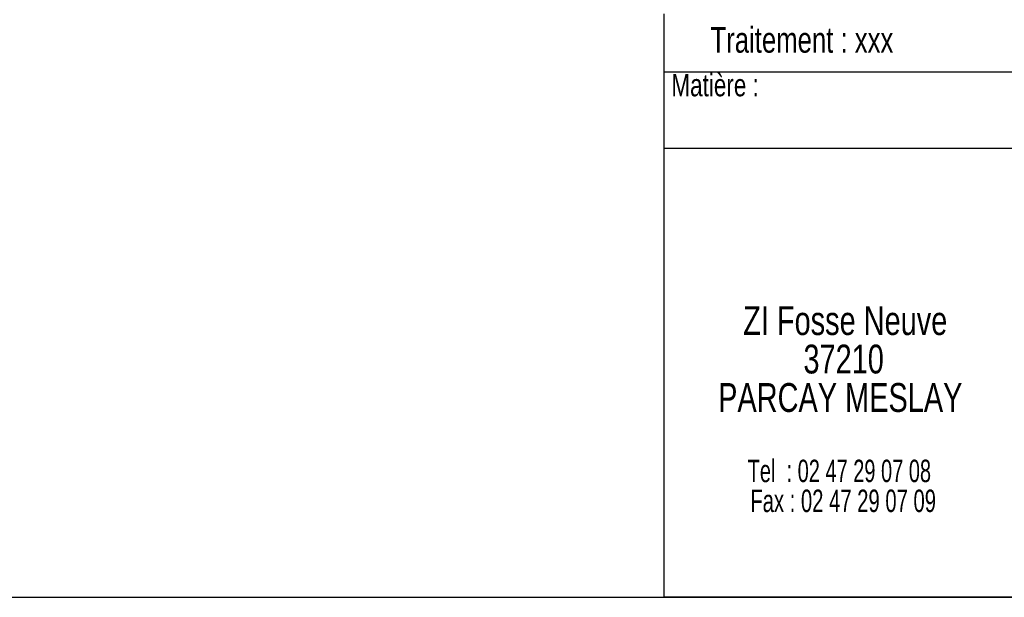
# Model space of a CAD drawing. Header units: millimetres. Extents: x 500 to 14350, y 500 to 12882.
# Tile 5 of 8: x 5151 to 9217, y 500 to 2885. Entities that reach past the tile are written whole.
import ezdxf

# ---------------------------------------------------------------- set-up
doc = ezdxf.new("R2010")
doc.units = ezdxf.units.MM
doc.header["$LTSCALE"] = 50
doc.layers.add('FORMAT', color=7, linetype='Continuous')
doc.styles.add('SLDTEXTSTYLE1', font='TXT', dxfattribs={"width": 0.75})
doc.styles.add('SLDTEXTSTYLE2', font='TXT', dxfattribs={"width": 0.666667})
doc.styles.add('SLDTEXTSTYLE3', font='TXT', dxfattribs={"width": 0.675})

# ---------------------------------------------------------------- blocks, each defined once
blk = doc.blocks.new('SW_NOTE_0_2')
at = {"layer": 'FORMAT', "color": 0, "attachment_point": 2}
for s, insert, char_height, style in [('ZI Fosse Neuve', (552.5, 153.5), 119.062, 'SLDTEXTSTYLE1'), ('37210', (545.9, -5.3), 119.06, 'SLDTEXTSTYLE1'), ('PARCAY MESLAY', (532, -164), 119.062, 'SLDTEXTSTYLE1'), ('Tel  : 02 47 29 07 08', (528.2, -480.3), 92.604, 'SLDTEXTSTYLE2'), ('Fax : 02 47 29 07 09', (543.9, -603.8), 92.604, 'SLDTEXTSTYLE3')]:
    blk.add_mtext(s, dxfattribs=dict(at, insert=insert, char_height=char_height, style=style))

msp = doc.modelspace()

# ---------------------------------------------------------------- linework, layer by layer
at = {"layer": 'FORMAT', "color": 7}
for p, q in [((7812.048, 500), (7812.048, 2909.013)), ((7812.048, 2668.911), (14350, 2668.911)), ((7812.048, 2354.196), (10286.071, 2354.196)), ((500, 500), (14350, 500)), ((14350, 500), (7812.048, 500))]:
    msp.add_line(p, q, dxfattribs=at)

# ---------------------------------------------------------------- block references
at = {"layer": 'FORMAT'}
msp.add_blockref('SW_NOTE_0_2', (8007.714, 1548.44), dxfattribs=at)

# ---------------------------------------------------------------- texts
at = {"layer": 'FORMAT', "attachment_point": 1, "style": 'SLDTEXTSTYLE1'}
for s, insert, char_height in [('Traitement : xxx', (8003.794, 2854.267), 105.83333), ('Matière :', (7842.138, 2660.953), 92.6042)]:
    msp.add_mtext(s, dxfattribs=dict(at, insert=insert, char_height=char_height))

doc.saveas('drawing.dxf')
